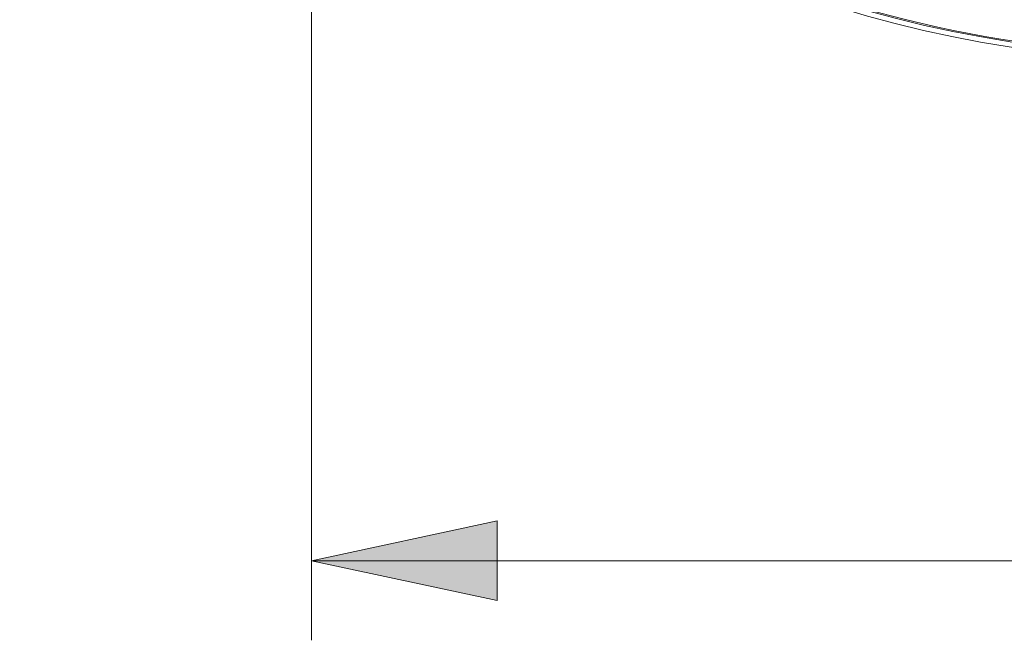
# Model space of a CAD drawing. Header units: inches. Extents: x 0 to 210, y -297 to 0.
# Tile 3 of 76: x 78 to 97, y -236 to -225. Entities that reach past the tile are written whole.
import ezdxf

# ---------------------------------------------------------------- set-up
doc = ezdxf.new("R2010")
doc.units = ezdxf.units.IN
doc.header["$MEASUREMENT"] = 0
doc.layers.add('Lag 4', color=7, linetype='Continuous')

msp = doc.modelspace()

# ---------------------------------------------------------------- hatches: boundary and pattern name
at = {"layer": 'Lag 4', "true_color": 0xffffff}
h = msp.add_hatch(color=7, dxfattribs=at)
h.dxf.hatch_style = 2
h.paths.add_polyline_path([(83.534, -234.873), (87.034, -234.123), (87.034, -235.623)])

# ---------------------------------------------------------------- linework, layer by layer
at = {"layer": 'Lag 4', "color": 7, "lineweight": 13, "true_color": 0xffffff}
for points in [[(83.534, -204.445), (83.534, -236.373)], [(83.534, -234.873), (116.534, -234.873)]]:
    msp.add_lwpolyline(points, dxfattribs=at)
at = {"layer": 'Lag 4', "lineweight": 0}
msp.add_lwpolyline([(83.534, -234.873), (87.034, -234.123), (87.034, -235.623), (83.534, -234.873)], dxfattribs=at)
msp.add_lwpolyline([(83.534, -234.873), (87.034, -234.123), (87.034, -235.623), (83.534, -234.873)], dxfattribs=at)
at = {"layer": 'Lag 4', "color": 7, "lineweight": 9, "true_color": 0xffffff}
for points in [[(122.034, -203.445), (122.034, -191.295), (112.185, -181.445), (100.034, -181.445), (87.884, -181.445), (78.034, -191.295), (78.034, -203.445), (78.034, -215.595), (87.884, -225.445), (100.034, -225.445), (112.185, -225.445), (122.034, -215.595), (122.034, -203.445)], [(121.936, -203.445), (121.936, -191.349), (112.13, -181.544), (100.034, -181.544), (87.939, -181.544), (78.133, -191.349), (78.133, -203.445), (78.133, -215.541), (87.939, -225.347), (100.034, -225.347), (112.13, -225.347), (121.936, -215.541), (121.936, -203.445)]]:
    msp.add_open_spline(points, degree=3, knots=[0, 0, 0, 0, 1, 1, 1, 2, 2, 2, 3, 3, 3, 4, 4, 4, 4], dxfattribs=at)
msp.add_open_spline([(94.167, -224.529), (97.275, -225.393), (100.536, -225.56), (103.716, -225.018)], degree=3, dxfattribs=at)

doc.saveas('drawing.dxf')
